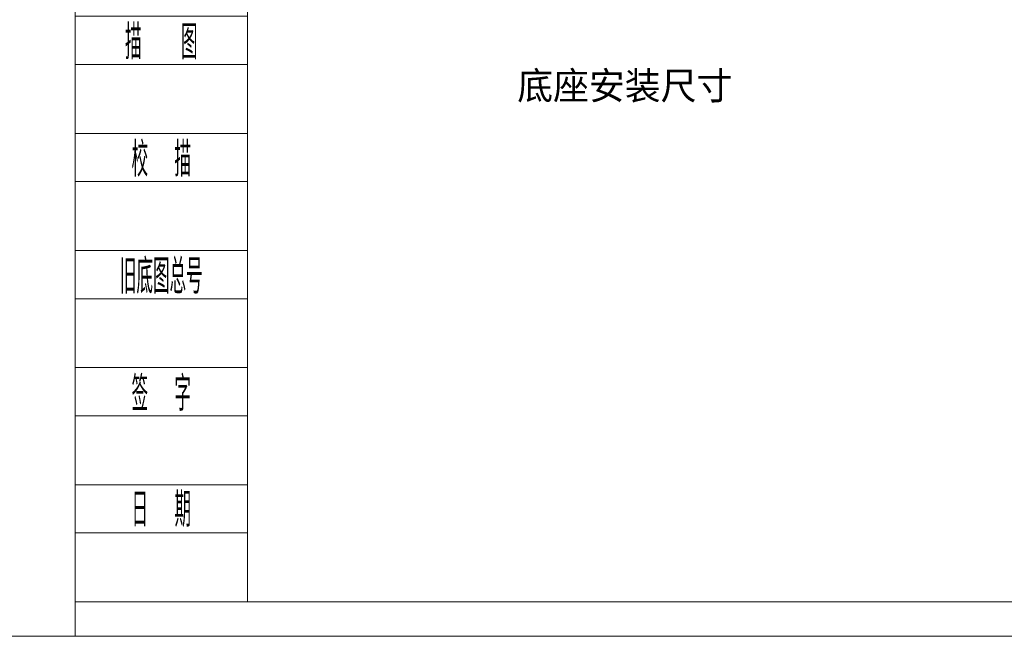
# Model space of a CAD drawing. Header units: millimetres. Extents: x 809 to 6054, y -5716 to -1261.
# Tile 44 of 94: x 3935 to 4649, y -5716 to -5269. Entities that reach past the tile are written whole.
import ezdxf
from ezdxf.enums import TextEntityAlignment as Align

# ---------------------------------------------------------------- set-up
doc = ezdxf.new("R2010")
doc.units = ezdxf.units.MM
doc.header["$LTSCALE"] = 0.3175
for name, color, linetype, lineweight in [('1轮廓实线层', 7, 'Continuous', 18), ('2细线层', 4, 'Continuous', 13), ('6文字层', 3, 'Continuous', 13), ('图框层', 7, 'Continuous', 18)]:
    doc.layers.add(name, color=color, linetype=linetype, lineweight=lineweight)
doc.styles.add('PC_TEXTSTYLE', font='ISOCP.SHX', dxfattribs={"width": 0.707, "bigfont": 'GBCBIG.SHX'})

# ---------------------------------------------------------------- blocks, each defined once
blk = doc.blocks.new('ZwmFrameMain_A4^_^无分区图框^_^portrait')
at = {"layer": '2细线层'}
for p in [(185, 292), (-25, -5)]:
    blk.add_line(p, (185, -5), dxfattribs=at)
blk = doc.blocks.new('ZwmFrameMain_1_A4^_^无分区图框^_^landscape')
at = {"layer": '1轮廓实线层'}
for q in [(0, 200), (267, 0)]:
    blk.add_line((0, 0), q, dxfattribs=at)
at = {"layer": '2细线层'}
for q in [(-25, 205), (272, -5)]:
    blk.add_line((-25, -5), q, dxfattribs=at)
blk = doc.blocks.new('ZwmFrameMain_1_附加栏')
at = {"layer": '2细线层'}
for p, q in [((-25, 102), (0, 102)), ((-25, 95), (0, 95)), ((-25, 85), (0, 85)), ((-25, 78), (0, 78)), ((-25, 68), (0, 68)), ((-25, 61), (0, 61)), ((-25, 51), (0, 51)), ((-25, 44), (0, 44)), ((-25, 34), (0, 34)), ((-25, 27), (0, 27)), ((-25, 17), (0, 17)), ((-25, 10), (0, 10)), ((-25, 0), (0, 0))]:
    blk.add_line(p, q, dxfattribs=at)
at = {"layer": '6文字层', "color": 3, "style": 'PC_TEXTSTYLE'}
for s, width, p in [('借通用件登记', 0.667, (-12.5, 98.5)), ('描   图', 0.6667, (-12.5, 81.5)), ('校  描', 0.667, (-12.5, 64.5)), ('旧底图总号', 0.667, (-12.5, 47.5)), ('签  字', 0.667, (-12.5, 30.5)), ('日  期', 0.667, (-12.49, 13.6))]:
    blk.add_text(s, height=5, dxfattribs=dict(at, width=width)).set_placement(p, align=Align.MIDDLE)
at = {"layer": '6文字层', "style": 'PC_TEXTSTYLE'}
for tag, width, p, p2 in [('借通用件登记', 0.671328, (-23.44, 86.36), (-1.25, 86.36)), ('描图', 2.120922, (-23.44, 69.36), (-1.25, 69.36)), ('校图', 2.149976, (-23.75, 52.06), (-1.25, 52.06)), ('旧底图总号', 0.761452, (-22.84, 35.67), (-1.86, 35.67)), ('签字', 2.026939, (-23.14, 18.37), (-1.56, 18.37)), ('日期', 1.89999, (-22.84, 1.37), (-2.17, 1.37))]:
    blk.add_attdef(tag, text='', height=5, dxfattribs=dict(at, width=width)).set_placement(p, p2, align=Align.FIT)

msp = doc.modelspace()

# ---------------------------------------------------------------- block references
at = {"layer": '图框层'}
for name, p, xscale, yscale, zscale in [('ZwmFrameMain_A4^_^无分区图框^_^portrait', (1200.41273, -5641.18169), 15, 15, 15), ('ZwmFrameMain_1_A4^_^无分区图框^_^landscape', (4100.41273, -5691.18169), 5, 5, 5), ('ZwmFrameMain_1_附加栏', (4100.41273, -5691.18169), 5, 5, 5)]:
    msp.add_blockref(name, p, dxfattribs=dict(at, xscale=xscale, yscale=yscale, zscale=zscale))

# ---------------------------------------------------------------- texts
at = {"layer": '6文字层'}
msp.add_text('底座安装尺寸', height=20, dxfattribs=at).set_placement((4374.14717, -5316.11289), align=Align.MIDDLE)

doc.saveas('drawing.dxf')
